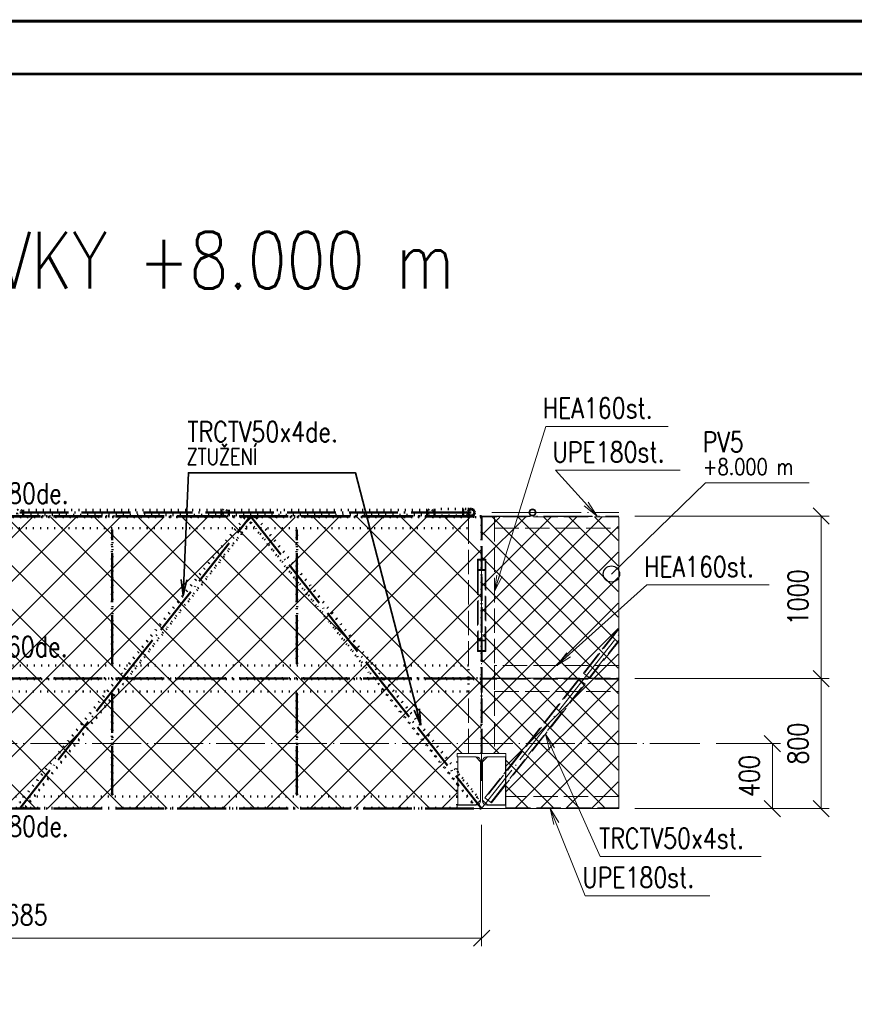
# Paper-space layout 'Layout1' of a CAD drawing. Extents: x -2 to 1033, y -36 to 596.
# Tile 57 of 89: x 395 to 498, y 473 to 594. Entities that reach past the tile are written whole.
import ezdxf
from ezdxf.enums import TextEntityAlignment as Align

# ---------------------------------------------------------------- set-up
doc = ezdxf.new("R2010")
doc.units = 0
for name, pattern in [('ACAD_ISO02W100', [15, 12, -3]), ('ACAD_ISO04W100', [30.5, 24, -3, 0.5, -3]), ('ACAD_ISO07W100', [3.5, 0.5, -3]), ('B_CARA_09', [0.5, 0, -0.5]), ('HP_01_CER_B', [8, 5, -1, 1, -1])]:
    doc.linetypes.add(name, pattern=pattern)
doc.layers.get('0').update_dxf_attribs({"linetype": 'CONTINUOUS'})
doc.layers.get('DEFPOINTS').update_dxf_attribs({"color": 132, "linetype": 'CONTINUOUS'})
doc.layers.add('RAMECEK_HP', color=251, linetype='CONTINUOUS')
for name, color, linetype, lineweight in [('SS_1.ET-HALA_TaO-LAVKA_+8.000m', 9, 'CONTINUOUS', 13), ('SS_1.ET-HALA_TaO-LAVKA_+8.000m-PLECH', 9, 'CONTINUOUS', 13), ('SS_1.ET-HALA_TaO-LAVKA_+8.000m-ZABRADLI', 9, 'CONTINUOUS', 13), ('SS_1.ET-HALA_TaO-RASTR', 7, 'HP_01_CER_B', 13), ('SS_1.ET-HALA_TaO-SLOUP', 9, 'CONTINUOUS', 13), ('SS_2.ET-DEMONTAZE_OK', 20, 'B_CARA_09', 50), ('SS_NADPIS_7', 6, 'CONTINUOUS', 70), ('SS_PODKLADY_KOTY', 251, 'CONTINUOUS', 13), ('SS_POPIS_PROFILU_de.', 214, 'CONTINUOUS', 35), ('SS_SRAFY', 8, 'CONTINUOUS', 18), ('SS_STAV.OK-KOTY', 251, 'CONTINUOUS', 13), ('SS_STAV.OK-POPIS_PROFILU', 9, 'CONTINUOUS', 13)]:
    doc.layers.add(name, color=color, linetype=linetype, lineweight=lineweight)
doc.styles.add('ROMANS', font='romans.shx', dxfattribs={"width": 0.8})
doc.styles.add('romans.shx', font='romans.shx', dxfattribs={"height": 5})
doc.linetypes.add('ZIGZAG', pattern='A,0.00254,-5.08,[131,ltypeshp.shx,S=5.08,R=0,X=-5.08,Y=0],-10.16,[131,ltypeshp.shx,S=5.08,R=180,X=5.08,Y=0],-5.08', length=20.32254)
doc.dimstyles.new('A-1_(2.5)_50AS', dxfattribs={"dimtxt": 2.5, "dimasz": 2, "dimexe": 1, "dimexo": 2, "dimgap": 0, "dimtad": 0, "dimdec": 1, "dimlfac": 50, "dimrnd": 1, "dimtxsty": 'ROMANS', "dimblk1": 'OBLIQUE', "dimblk2": 'OBLIQUE', "dimsah": 1, "dimcen": 2, "dimclrd": 256, "dimclre": 256, "dimclrt": 256, "dimadec": 1, "dimazin": 2, "dimtfac": 0.714286, "dimtdec": 1, "dimtmove": 0, "dimatfit": 3, "dimldrblk": 'OPEN', "dimfxl": 1, "dimtvp": 1.142857, "dimtfill": 1, "dimtolj": 1, "dimlwd": -1, "dimlwe": -1, "dimarcsym": 0})

# ---------------------------------------------------------------- blocks, each defined once
blk = doc.blocks.new('*U6')
at = {"layer": 'RAMECEK_HP', "lineweight": 35, "const_width": 0.35}
for points in [[(0, 594), (0, 0), (841, 0), (841, 594)], [(6.5, 587.5), (6.5, 6.5), (834.5, 6.5), (834.5, 587.5)]]:
    blk.add_lwpolyline(points, close=True, dxfattribs=at)
at = {"layer": 'DEFPOINTS', "style": 'ROMANS', "width": 0.8}
blk.add_attdef('TISK', text='', height=10, dxfattribs=at).set_placement((841, -33), align=Align.RIGHT)
blk = doc.blocks.new('_Oblique')
at = {"color": 0, "linetype": 'ByBlock', "lineweight": -2}
blk.add_line((-0.5, -0.5), (0.5, 0.5), dxfattribs=at)
blk = doc.blocks.new('*D57')
at = {"layer": 'DEFPOINTS', "color": 0, "transparency": 16777216}
for p in [(469.16, 513.08, -7835.1), (469.16, 497.08, -7835), (494.07, 497.08)]:
    blk.add_point(p, dxfattribs=at)
at = {"layer": 'SS_STAV.OK-KOTY', "transparency": 16777216}
for p, q in [((471.16, 513.08), (495.07, 513.08)), ((494.07, 513.08), (494.07, 497.08)), ((471.16, 497.08), (495.07, 497.08))]:
    blk.add_line(p, q, dxfattribs=at)
at = {"layer": 'SS_STAV.OK-KOTY', "transparency": 16777216, "xscale": 2, "yscale": 2, "zscale": 2}
for p, rotation in [((494.07, 513.08), 90), ((494.07, 497.08), 270)]:
    blk.add_blockref('_Oblique', p, dxfattribs=dict(at, rotation=rotation))
at = {"layer": 'SS_STAV.OK-KOTY', "transparency": 16777216, "insert": (491.22, 505.08), "char_height": 2.5, "attachment_point": 5, "rotation": 90, "style": 'ROMANS', "bg_fill": 3, "box_fill_scale": 1.1, "bg_fill_color": 256, "bg_fill_true_color": 13158600, "bg_fill_transparency": 0}
blk.add_mtext('\\A1;800', dxfattribs=at)
blk = doc.blocks.new('_OPEN')
at = {"color": 0, "linetype": 'ByBlock'}
for p, q in [((-1, 0.167), (0, 0)), ((0, 0), (-1, -0.167)), ((0, 0), (-1, 0))]:
    blk.add_line(p, q, dxfattribs=at)
blk = doc.blocks.new('*D58')
at = {"layer": 'DEFPOINTS', "color": 0, "transparency": 16777216}
for p in [(469.16, 533.08, -7835.1), (494.07, 533.08), (469.16, 513.08, -7835.1)]:
    blk.add_point(p, dxfattribs=at)
at = {"layer": 'SS_STAV.OK-KOTY', "transparency": 16777216}
for p, q in [((471.16, 533.08), (495.07, 533.08)), ((494.07, 513.08), (494.07, 533.08)), ((471.16, 513.08), (495.07, 513.08))]:
    blk.add_line(p, q, dxfattribs=at)
at = {"layer": 'SS_STAV.OK-KOTY', "transparency": 16777216, "xscale": 2, "yscale": 2, "zscale": 2}
for p, rotation in [((494.07, 533.08), 90), ((494.07, 513.08), 270)]:
    blk.add_blockref('_Oblique', p, dxfattribs=dict(at, rotation=rotation))
at = {"layer": 'SS_STAV.OK-KOTY', "transparency": 16777216, "insert": (491.22, 523.08), "char_height": 2.5, "attachment_point": 5, "rotation": 90, "style": 'ROMANS', "bg_fill": 3, "box_fill_scale": 1.1, "bg_fill_color": 256, "bg_fill_true_color": 13158600, "bg_fill_transparency": 0}
blk.add_mtext('\\A1;1000', dxfattribs=at)
blk = doc.blocks.new('*D59')
at = {"layer": 'DEFPOINTS', "color": 0, "transparency": 16777216}
for p in [(479.16, 505.08), (469.16, 497.08, -7835), (488.07, 497.08)]:
    blk.add_point(p, dxfattribs=at)
at = {"layer": 'SS_STAV.OK-KOTY', "transparency": 16777216}
for p, q in [((481.16, 505.08), (489.07, 505.08)), ((488.07, 505.08), (488.07, 497.08)), ((471.16, 497.08), (489.07, 497.08))]:
    blk.add_line(p, q, dxfattribs=at)
at = {"layer": 'SS_STAV.OK-KOTY', "transparency": 16777216, "xscale": 2, "yscale": 2, "zscale": 2}
for p, rotation in [((488.07, 505.08), 90), ((488.07, 497.08), 270)]:
    blk.add_blockref('_Oblique', p, dxfattribs=dict(at, rotation=rotation))
at = {"layer": 'SS_STAV.OK-KOTY', "transparency": 16777216, "insert": (485.22, 501.08), "char_height": 2.5, "attachment_point": 5, "rotation": 90, "style": 'ROMANS', "bg_fill": 3, "box_fill_scale": 1.1, "bg_fill_color": 256, "bg_fill_true_color": 13158600, "bg_fill_transparency": 0}
blk.add_mtext('\\A1;400', dxfattribs=at)
blk = doc.blocks.new('*D60')
at = {"layer": 'DEFPOINTS', "color": 0, "transparency": 16777216}
for p in [(338.59, 497.08, -7836.62), (452.29, 497.08, -7836.62), (338.59, 481.13)]:
    blk.add_point(p, dxfattribs=at)
at = {"layer": 'SS_PODKLADY_KOTY', "transparency": 16777216}
for p, q in [((338.59, 495.08), (338.59, 480.13)), ((452.29, 495.08), (452.29, 480.13)), ((452.29, 481.13), (338.59, 481.13))]:
    blk.add_line(p, q, dxfattribs=at)
at = {"layer": 'SS_PODKLADY_KOTY', "transparency": 16777216, "xscale": 2, "yscale": 2, "zscale": 2, "rotation": 180}
blk.add_blockref('_Oblique', (338.59, 481.13), dxfattribs=at)
at = {"layer": 'SS_PODKLADY_KOTY', "transparency": 16777216, "xscale": 2, "yscale": 2, "zscale": 2}
blk.add_blockref('_Oblique', (452.29, 481.13), dxfattribs=at)
at = {"layer": 'SS_PODKLADY_KOTY', "transparency": 16777216, "insert": (395.44, 483.99), "char_height": 2.5, "attachment_point": 5, "style": 'ROMANS', "bg_fill": 3, "box_fill_scale": 1.1, "bg_fill_color": 256, "bg_fill_true_color": 13158600, "bg_fill_transparency": 0}
blk.add_mtext('\\A1;5685', dxfattribs=at)

psp = doc.layouts.get("Layout1")

# ---------------------------------------------------------------- linework, layer by layer
at = {"layer": 'SS_1.ET-HALA_TaO-LAVKA_+8.000m', "color": 9, "linetype": 'ACAD_ISO02W100', "ltscale": 0.25}
for p, q in [((450.6868, 514.6798), (450.6868, 532.9598)), ((452.2268, 503.8798), (452.2268, 533.0798)), ((452.3468, 503.8798), (452.3468, 533.0798)), ((453.7868, 532.9698), (452.3468, 532.9698)), ((453.7868, 533.0798), (453.7868, 532.9698)), ((453.8575, 532.9698), (453.7868, 532.9698)), ((453.8868, 532.9698), (453.8575, 532.9698)), ((453.8868, 533.0798), (453.8868, 532.9598)), ((453.8868, 532.9598), (453.8868, 514.6798)), ((452.7868, 527.7869), (451.7868, 527.7869)), ((451.7868, 527.7869), (451.7868, 526.3727)), ((452.7068, 527.6738), (451.8668, 527.6738)), ((451.8668, 527.6738), (451.8668, 526.4858)), ((452.7068, 526.4858), (452.7068, 527.6738)), ((452.7868, 526.3727), (452.7868, 527.7869)), ((452.7868, 526.3727), (451.7868, 526.3727)), ((451.7868, 526.3727), (451.7868, 516.4127)), ((452.7068, 526.4858), (451.8668, 526.4858)), ((451.8668, 526.4858), (451.8668, 516.5258)), ((452.7068, 516.5258), (452.7068, 526.4858)), ((452.7868, 516.4127), (452.7868, 526.3727)), ((451.7868, 517.8269), (452.7868, 517.8269)), ((451.8668, 517.7138), (452.7068, 517.7138)), ((451.7868, 516.4127), (452.7868, 516.4127)), ((451.8668, 516.5258), (452.7068, 516.5258)), ((453.8868, 514.6798), (453.8868, 511.4798)), ((452.3468, 513.1398), (453.7868, 513.1398)), ((453.7868, 513.0198), (452.3468, 513.0198)), ((464.2876, 512.9702), (452.7615, 498.3596)), ((453.7868, 513.1398), (453.8575, 513.1398)), ((453.7868, 513.1398), (453.7868, 513.0198)), ((453.8575, 513.0198), (453.7868, 513.0198)), ((453.8575, 513.1398), (453.8868, 513.1398)), ((453.8868, 513.0198), (453.8575, 513.0198)), ((455.2868, 501.6899), (464.2248, 513.0198)), ((465.0099, 512.4004), (464.2248, 513.0198)), ((464.8081, 513.7592), (465.5932, 513.1398)), ((450.6868, 503.8798), (450.6868, 511.4798)), ((453.4209, 497.8394), (464.9471, 512.45)), ((453.8868, 511.4798), (453.8868, 503.8798)), ((465.0099, 512.4004), (455.2868, 500.0754)), ((452.6986, 498.4092), (455.2068, 501.5885)), ((455.2068, 499.9739), (453.4837, 497.7898)), ((452.6986, 498.4092), (453.4837, 497.7898))]:
    psp.add_line(p, q, dxfattribs=at)
at = {"layer": 'SS_1.ET-HALA_TaO-LAVKA_+8.000m', "color": 9, "linetype": 'ACAD_ISO04W100', "ltscale": 0.25}
for p, q in [((452.2868, 500.4798), (452.2868, 533.0798)), ((452.2868, 527.0798), (452.2868, 517.1198))]:
    psp.add_line(p, q, dxfattribs=at)
at = {"layer": 'SS_1.ET-HALA_TaO-LAVKA_+8.000m', "color": 5, "linetype": 'Continuous', "ltscale": 0.25}
for p, q in [((455.2868, 501.6899), (455.2068, 501.5885)), ((455.2068, 499.9739), (455.2868, 500.0754))]:
    psp.add_line(p, q, dxfattribs=at)
at = {"layer": 'SS_1.ET-HALA_TaO-LAVKA_+8.000m-PLECH', "color": 5, "linetype": 'Continuous', "ltscale": 0.25}
for p, q in [((452.3068, 533.0798), (452.2868, 533.0798)), ((455.2868, 503.4498), (455.2868, 497.5098))]:
    psp.add_line(p, q, dxfattribs=at)
at = {"layer": 'SS_1.ET-HALA_TaO-LAVKA_+8.000m-ZABRADLI', "color": 9, "linetype": 'ACAD_ISO04W100', "ltscale": 0.25}
psp.add_line((458.5468, 533.5248), (454.5668, 533.5248), dxfattribs=at)
at = {"layer": 'SS_1.ET-HALA_TaO-LAVKA_+8.000m-ZABRADLI', "color": 9, "linetype": 'Continuous', "ltscale": 0.25}
for radius in [0.445, 0.345]:
    psp.add_circle((458.5468, 533.5248), radius, dxfattribs=at)
at = {"layer": 'SS_1.ET-HALA_TaO-LAVKA_+8.000m-ZABRADLI', "color": 9, "linetype": 'ACAD_ISO04W100', "ltscale": 0.25, "extrusion": (-2.44929e-16, 1, 2.44929e-16)}
psp.add_arc((-454.5668, 0, 533.5248), 1.02, 270, 353.243673, dxfattribs=at)
at = {"layer": 'SS_1.ET-HALA_TaO-SLOUP', "color": 5, "linetype": 'Continuous', "ltscale": 0.25}
for p, q in [((455.2868, 503.8798), (449.2868, 503.8798)), ((449.2868, 503.4498), (449.2868, 503.8798)), ((449.2868, 503.4498), (451.6268, 503.4498)), ((451.5668, 503.4298), (449.3668, 503.4298)), ((452.1668, 502.8298), (451.5668, 503.4298)), ((453.0068, 503.4298), (452.4068, 502.8298)), ((452.9468, 503.4498), (455.2868, 503.4498)), ((455.2068, 503.4298), (453.0068, 503.4298)), ((455.2068, 497.5298), (455.2068, 503.4298)), ((455.2868, 503.8798), (455.2868, 503.4498)), ((452.1668, 502.9098), (452.1668, 498.0498)), ((452.4068, 498.0498), (452.4068, 502.9098)), ((455.2868, 497.5098), (455.2868, 497.0798))]:
    psp.add_line(p, q, dxfattribs=at)
at = {"layer": 'SS_1.ET-HALA_TaO-SLOUP', "color": 5, "linetype": 'Continuous', "ltscale": 0.25, "extrusion": (-2.99952e-32, 2.44929e-16, -1)}
for centre, start, end in [((-451.6268, 502.9098), 90, 180), ((-452.9468, 502.9098), 0, 90)]:
    psp.add_arc(centre, 0.54, start, end, dxfattribs=at)
at = {"layer": 'SS_2.ET-DEMONTAZE_OK', "color": 9, "linetype": 'ACAD_ISO04W100', "ltscale": 0.25}
for p, q in [((395.4368, 533.5248), (420.7318, 533.5248)), ((420.7318, 533.5248), (446.0268, 533.5248)), ((450.0068, 533.5248), (446.0268, 533.5248)), ((338.5868, 533.0798), (452.2868, 533.0798)), ((338.6068, 533.0198), (452.2668, 533.0198)), ((408.0679, 513.0798), (423.8568, 533.0798)), ((423.8568, 533.0798), (439.6512, 513.0798)), ((406.8068, 514.8798), (406.8068, 531.3798)), ((429.5468, 514.8798), (429.5468, 531.3798)), ((338.5868, 513.0798), (452.2868, 513.0798)), ((406.8068, 498.7798), (406.8068, 511.2798)), ((429.5468, 498.7798), (429.5468, 511.2798))]:
    psp.add_line(p, q, dxfattribs=at)
at = {"layer": 'SS_2.ET-DEMONTAZE_OK', "color": 1, "linetype": 'ACAD_ISO07W100', "ltscale": 0.25}
for p, q in [((420.2867, 533.8448), (395.8818, 533.8448)), ((395.8818, 533.8448), (395.8818, 533.8205)), ((395.8818, 533.8205), (395.8818, 533.7511)), ((420.2867, 533.8048), (395.8818, 533.8048)), ((395.8818, 533.7511), (395.8818, 533.6473)), ((395.8818, 533.6473), (395.8818, 533.5248)), ((395.8818, 533.5248), (395.8818, 533.4024)), ((395.8818, 533.4024), (395.8818, 533.2985)), ((395.8818, 533.2985), (395.8818, 533.2292)), ((395.8818, 533.2448), (420.2867, 533.2448)), ((395.8818, 533.2292), (395.8818, 533.2048)), ((420.2867, 533.8205), (420.2867, 533.8448)), ((420.2867, 533.7511), (420.2867, 533.8205)), ((420.2867, 533.6473), (420.2867, 533.7511)), ((420.2867, 533.5248), (420.2867, 533.6473)), ((420.2867, 533.4024), (420.2867, 533.5248)), ((420.2867, 533.2985), (420.2867, 533.4024)), ((420.2867, 533.2292), (420.2867, 533.2985)), ((420.2867, 533.2048), (420.2867, 533.2292)), ((445.5817, 533.8448), (421.1768, 533.8448)), ((421.1768, 533.8448), (421.1768, 533.8205)), ((421.1768, 533.8205), (421.1768, 533.7511)), ((445.5817, 533.8048), (421.1768, 533.8048)), ((421.1768, 533.7511), (421.1768, 533.6473)), ((421.1768, 533.6473), (421.1768, 533.5248)), ((421.1768, 533.5248), (421.1768, 533.4024)), ((421.1768, 533.4024), (421.1768, 533.2985)), ((421.1768, 533.2985), (421.1768, 533.2292)), ((421.1768, 533.2448), (445.5817, 533.2448)), ((421.1768, 533.2292), (421.1768, 533.2048)), ((445.5817, 533.8205), (445.5817, 533.8448)), ((445.5817, 533.7511), (445.5817, 533.8205)), ((445.5817, 533.6473), (445.5817, 533.7511)), ((445.5817, 533.5248), (445.5817, 533.6473)), ((445.5817, 533.4024), (445.5817, 533.5248)), ((445.5817, 533.2985), (445.5817, 533.4024)), ((445.5817, 533.2292), (445.5817, 533.2985)), ((445.5817, 533.2048), (445.5817, 533.2292)), ((450.0068, 533.9698), (446.4718, 533.9698)), ((446.4718, 533.9698), (446.4718, 533.9359)), ((446.4718, 533.9359), (446.4718, 533.8395)), ((450.0068, 533.9118), (446.4718, 533.9118)), ((446.4718, 533.8395), (446.4718, 533.6951)), ((446.4718, 533.6951), (446.4718, 533.5248)), ((446.4718, 533.5248), (446.4718, 533.3545)), ((446.4718, 533.3545), (446.4718, 533.2102)), ((450.3971, 533.9698), (450.0068, 533.9698)), ((450.0068, 533.9359), (450.0068, 533.9698)), ((450.0068, 533.8395), (450.0068, 533.9359)), ((450.3971, 533.9118), (450.0068, 533.9118)), ((450.0068, 533.6951), (450.0068, 533.8395)), ((450.0068, 533.5248), (450.0068, 533.6951)), ((450.0068, 533.3545), (450.0068, 533.5248)), ((450.0068, 533.2102), (450.0068, 533.3545)), ((450.728, 533.9698), (450.3971, 533.9698)), ((450.728, 533.9118), (450.3971, 533.9118)), ((450.5579, 533.5248), (450.5918, 533.6951)), ((450.5918, 533.3545), (450.5579, 533.5248)), ((450.5918, 533.6951), (450.6882, 533.8395)), ((450.6882, 533.2102), (450.5918, 533.3545)), ((450.6159, 533.5248), (450.6454, 533.6729)), ((450.6454, 533.3767), (450.6159, 533.5248)), ((450.6454, 533.6729), (450.7292, 533.7985)), ((450.7292, 533.2512), (450.6454, 533.3767)), ((450.6882, 533.8395), (450.8326, 533.9359)), ((450.9491, 533.9698), (450.728, 533.9698)), ((450.9491, 533.9118), (450.728, 533.9118)), ((450.7292, 533.7985), (450.8548, 533.8824)), ((450.8548, 533.1673), (450.7292, 533.2512)), ((450.8326, 533.9359), (451.0029, 533.9698)), ((450.8548, 533.8824), (451.0029, 533.9118)), ((451.0029, 533.9698), (450.9491, 533.9698)), ((451.0029, 533.9118), (450.9491, 533.9118)), ((451.1732, 533.9359), (451.0029, 533.9698)), ((451.151, 533.8824), (451.0029, 533.9118)), ((451.2765, 533.7985), (451.151, 533.8824)), ((451.151, 533.1673), (451.2765, 533.2512)), ((451.3176, 533.8395), (451.1732, 533.9359)), ((451.3604, 533.6729), (451.2765, 533.7985)), ((451.2765, 533.2512), (451.3604, 533.3767)), ((451.414, 533.6951), (451.3176, 533.8395)), ((451.3176, 533.2102), (451.414, 533.3545)), ((451.3899, 533.5248), (451.3604, 533.6729)), ((451.3604, 533.3767), (451.3899, 533.5248)), ((451.4479, 533.5248), (451.414, 533.6951)), ((451.414, 533.3545), (451.4479, 533.5248)), ((338.6068, 532.9598), (452.2668, 532.9598)), ((450.6868, 532.9698), (340.1868, 532.9698)), ((446.4718, 533.0798), (344.4017, 533.0798)), ((395.8818, 533.2048), (420.2867, 533.2048)), ((423.0539, 532.8698), (407.9674, 513.7595)), ((423.1167, 532.8202), (408.0302, 513.7099)), ((408.6895, 513.1894), (423.776, 532.2997)), ((423.8388, 532.2502), (408.7523, 513.1398)), ((421.1768, 533.2048), (445.5817, 533.2048)), ((423.8388, 532.2502), (423.0539, 532.8698)), ((424.6597, 532.8698), (423.8749, 532.25)), ((438.9667, 513.1398), (423.8749, 532.25)), ((423.9377, 532.2996), (439.0295, 513.1894)), ((424.597, 532.8202), (439.6887, 513.71)), ((424.6597, 532.8698), (439.7515, 513.7596)), ((446.4718, 533.2102), (446.4718, 533.1137)), ((446.4718, 533.1378), (450.0068, 533.1378)), ((446.4718, 533.1137), (446.4718, 533.0798)), ((450.0068, 533.0798), (446.4718, 533.0798)), ((450.0068, 533.1137), (450.0068, 533.2102)), ((450.0068, 533.1378), (450.3971, 533.1378)), ((450.0068, 533.0798), (450.0068, 533.1137)), ((450.3971, 533.0798), (450.0068, 533.0798)), ((450.3971, 533.1378), (450.728, 533.1378)), ((450.728, 533.0798), (450.3971, 533.0798)), ((450.6868, 532.9598), (450.6868, 533.0798)), ((450.7161, 532.9698), (450.6868, 532.9698)), ((450.8326, 533.1137), (450.6882, 533.2102)), ((450.7868, 532.9698), (450.7161, 532.9698)), ((450.728, 533.1378), (450.9491, 533.1378)), ((450.9491, 533.0798), (450.728, 533.0798)), ((450.7868, 532.9698), (450.7868, 533.0798)), ((452.2267, 532.9698), (450.7868, 532.9698)), ((451.0029, 533.0798), (450.8326, 533.1137)), ((451.0029, 533.1378), (450.8548, 533.1673)), ((450.9491, 533.1378), (451.0029, 533.1378)), ((451.0029, 533.0798), (450.9491, 533.0798)), ((451.0029, 533.1378), (451.151, 533.1673)), ((451.0029, 533.0798), (451.1732, 533.1137)), ((452.2668, 533.0798), (451.0029, 533.0798)), ((451.1732, 533.1137), (451.3176, 533.2102)), ((452.2668, 532.9598), (452.2668, 533.0798)), ((452.2868, 533.0798), (452.2668, 533.0798)), ((452.2868, 503.8798), (452.2868, 533.0798)), ((340.1868, 531.5798), (450.6868, 531.5798)), ((406.8568, 531.3798), (406.7568, 531.3798)), ((406.7568, 531.3798), (406.7568, 514.8798)), ((406.8568, 514.8798), (406.8568, 531.3798)), ((429.5968, 531.3798), (429.4968, 531.3798)), ((429.4968, 531.3798), (429.4968, 514.8798)), ((429.5968, 514.8798), (429.5968, 531.3798)), ((450.6868, 514.6798), (340.1868, 514.6798)), ((406.7568, 514.8798), (406.8568, 514.8798)), ((429.4968, 514.8798), (429.5968, 514.8798)), ((450.6868, 511.4798), (450.6868, 514.6798)), ((340.1868, 513.1398), (450.6868, 513.1398)), ((450.6868, 513.0198), (340.1868, 513.0198)), ((407.3835, 513.0198), (395.4368, 497.8868)), ((407.4463, 512.9702), (395.4996, 497.8372)), ((408.1684, 512.4002), (407.3835, 513.0198)), ((407.9674, 513.7595), (408.7523, 513.1398)), ((438.9667, 513.1398), (439.7515, 513.7596)), ((440.3357, 513.0198), (439.5509, 512.4)), ((440.2729, 512.9702), (451.8109, 498.36)), ((440.3357, 513.0198), (449.2867, 501.6854)), ((450.6868, 513.1398), (450.7161, 513.1398)), ((450.7161, 513.0198), (450.6868, 513.0198)), ((450.7161, 513.1398), (450.7868, 513.1398)), ((450.7868, 513.0198), (450.7161, 513.0198)), ((450.7868, 513.1398), (452.2267, 513.1398)), ((450.7868, 513.0198), (450.7868, 513.1398)), ((452.2267, 513.0198), (450.7868, 513.0198)), ((340.1868, 511.4798), (450.6868, 511.4798)), ((449.2867, 500.0719), (439.5509, 512.4)), ((439.6137, 512.4496), (451.1517, 497.8394)), ((406.8568, 511.2798), (406.7568, 511.2798)), ((406.7568, 511.2798), (406.7568, 498.7798)), ((406.8568, 498.7798), (406.8568, 511.2798)), ((429.5968, 511.2798), (429.4968, 511.2798)), ((429.4968, 511.2798), (429.4968, 498.7798)), ((429.5968, 498.7798), (429.5968, 511.2798)), ((449.3668, 501.5841), (449.2867, 501.6854)), ((449.3668, 501.5841), (451.8737, 498.4096)), ((449.2867, 500.0719), (449.3668, 499.9706)), ((451.0889, 497.7898), (449.3668, 499.9706)), ((449.2867, 498.5798), (341.5868, 498.5798)), ((406.7568, 498.7798), (406.8568, 498.7798)), ((429.4968, 498.7798), (429.5968, 498.7798)), ((451.0889, 497.7898), (451.8737, 498.4096))]:
    psp.add_line(p, q, dxfattribs=at)
for centre, radius in [((395.4368, 533.5248), 0.445), ((395.4368, 533.5248), 0.345), ((420.7318, 533.5248), 0.445), ((420.7318, 533.5248), 0.345), ((446.0268, 533.5248), 0.445), ((446.0268, 533.5248), 0.345)]:
    psp.add_circle(centre, radius, dxfattribs=at)
at = {"layer": 'SS_2.ET-DEMONTAZE_OK', "color": 9, "linetype": 'ACAD_ISO04W100', "ltscale": 0.25, "extrusion": (-2.44929e-16, 1, 2.44929e-16)}
psp.add_arc((-450.0068, 0, 533.5248), 1.02, 186.756327, 270, dxfattribs=at)
at = {"layer": 'SS_POPIS_PROFILU_de.', "color": 0, "linetype": 'ByBlock'}
for p, q in [((415.5735, 523.2651, -15671.2), (415.3221, 525.277, -15671.2)), ((415.5735, 523.2651, -15671.2), (415.6552, 525.2634, -15671.2)), ((415.9882, 525.2498, -15671.2), (415.5735, 523.2651, -15671.2)), ((444.8112, 507.3526, -7835), (443.9868, 509.205, -7835)), ((444.8112, 507.3526, -7835), (444.3095, 509.2886, -7835)), ((444.6322, 509.3723, -7835), (444.8112, 507.3526, -7835))]:
    psp.add_line(p, q, dxfattribs=at)
at = {"layer": 'SS_POPIS_PROFILU_de.', "color": 214}
for points in [[(415.5735, 523.2651), (416.1925, 538.4035), (436.764, 538.4035)], [(444.8112, 507.3526), (436.764, 538.4035), (416.1925, 538.4035)]]:
    psp.add_lwpolyline(points, dxfattribs=at)
at = {"layer": 'SS_STAV.OK-POPIS_PROFILU', "color": 0, "linetype": 'ByBlock'}
for p, q in [((466.515, 533.0798, -15670.1), (465.171, 534.5609, -15670.1)), ((465.4178, 534.7849, -15670.1), (466.515, 533.0798, -15670.1)), ((466.515, 533.0798, -15670.1), (464.9241, 534.3369, -15670.1)), ((453.8868, 523.8198, -15670.1), (454.1612, 525.8287, -15670.1)), ((453.8868, 523.8198, -15670.1), (454.4796, 525.7299, -15670.1)), ((454.7979, 525.6311, -15670.1), (453.8868, 523.8198, -15670.1)), ((461.5231, 514.6798, -15670.1), (462.7926, 516.2608, -15670.1)), ((461.5231, 514.6798, -15670.1), (463.0146, 516.0123, -15670.1)), ((463.2367, 515.7637, -15670.1), (461.5231, 514.6798, -15670.1)), ((460.6585, 504.2756, -7835), (460.1483, 506.2379, -7835)), ((460.1483, 506.2379, -7835), (461.2674, 504.5471, -7835)), ((460.1483, 506.2379, -7835), (460.963, 504.4113, -7835)), ((461.162, 495.1003, -15670.1), (460.7231, 497.0798, -15670.1)), ((460.7231, 497.0798, -15670.1), (461.7803, 495.3496, -15670.1)), ((460.7231, 497.0798, -15670.1), (461.4711, 495.2249, -15670.1))]:
    psp.add_line(p, q, dxfattribs=at)

# ---------------------------------------------------------------- block references
at = {"layer": 'RAMECEK_HP'}
psp.add_blockref('*U6', (0, 0), dxfattribs=at)

# ---------------------------------------------------------------- texts
at = {"layer": 'SS_NADPIS_7', "color": 6, "style": 'romans.shx', "width": 0.8}
psp.add_text('DEMONTÁŽ LÁVKY +8.000 m', height=7, dxfattribs=at).set_placement((341.4293, 561.082))
at = {"layer": 'SS_POPIS_PROFILU_de.', "color": 214, "style": 'romans.shx', "width": 0.8}
for s, height, p in [('TRCTV50x4de.', 2.5, (416.0769, 542.2035)), ('TRCTV50x4de.', 2.5, (416.0769, 542.2035)), ('ZTUŽENÍ', 2, (415.9812, 539.4035)), ('ZTUŽENÍ', 2, (415.9812, 539.4035)), ('UPE180de.', 2.5, (386.9848, 534.6212)), ('HEA160de.', 2.5, (387.0916, 515.7651))]:
    psp.add_text(s, height=height, dxfattribs=at).set_placement(p)
at = {"layer": 'SS_STAV.OK-KOTY', "color": 251, "style": 'romans.shx', "width": 0.8}
for s, height, p in [('PV5', 2.5, (479.48, 540.9599)), ('+8.000 m', 2, (479.5386, 538.1599))]:
    psp.add_text(s, height=height, dxfattribs=at).set_placement(p)
at = {"layer": 'SS_STAV.OK-POPIS_PROFILU', "color": 9, "style": 'romans.shx', "width": 0.8}
for s, p in [('HEA160st.', (459.8083, 545.1151)), ('UPE180st.', (461.0116, 539.7287)), ('TRCTV50x4st.', (466.7461, 492.185)), ('UPE180st.', (464.6681, 487.3615))]:
    psp.add_text(s, height=2.5, dxfattribs=at).set_placement(p)

# ---------------------------------------------------------------- next in the draw order: dimensions: what is measured, and where the dimension line sits
at = {"layer": 'SS_PODKLADY_KOTY'}
dim = psp.add_linear_dim(base=(338.5868, 481.1291), p1=(452.2868, 497.0798, -7836.62), p2=(338.5868, 497.0798, -7836.62), dimstyle='A-1_(2.5)_50AS', dxfattribs=at)
dim.commit()
dim.dimension.update_dxf_attribs({"geometry": '*D60', "text_midpoint": (395.4368, 483.9862)})
at = {"layer": 'SS_STAV.OK-KOTY'}
dim = psp.add_linear_dim(base=(494.0744, 497.0798), p1=(469.1595, 513.0798, -7835.1), p2=(469.1595, 497.0798, -7835), angle=90, dimstyle='A-1_(2.5)_50AS', dxfattribs=at)
dim.commit()
dim.dimension.update_dxf_attribs({"geometry": '*D57', "text_midpoint": (491.2172, 505.0798)})

# ---------------------------------------------------------------- next in the draw order: hatches: boundary and pattern name
at = {"layer": 'SS_SRAFY'}
h = psp.add_hatch(dxfattribs=at)
h.set_pattern_fill('ANSI37', color=9, scale=1.2, angle=90, style=0)
h.set_pattern_definition([(135, (395.4368, 515.2268), (-2.69408, -2.69408), []), (225, (395.4368, 515.2268), (2.69408, -2.69408), [])])
h.paths.add_polyline_path([(338.6868, 503.8798), (341.5868, 503.8798), (341.5868, 497.0798), (449.2867, 497.0798), (449.2867, 503.8798), (452.1868, 503.8798), (452.1868, 532.9598), (338.6868, 532.9598)], flags=0)

# ---------------------------------------------------------------- next in the draw order: linework, layer by layer
at = {"layer": 'SS_1.ET-HALA_TaO-LAVKA_+8.000m', "color": 9, "linetype": 'ACAD_ISO04W100', "ltscale": 0.25}
psp.add_line((452.2868, 497.0798), (464.909, 513.0798), dxfattribs=at)
at = {"layer": 'SS_1.ET-HALA_TaO-SLOUP', "color": 5, "linetype": 'Continuous', "ltscale": 0.25}
for p, q in [((449.3668, 503.4298), (449.3668, 497.5298)), ((451.5668, 497.5298), (452.1668, 498.1298)), ((452.4068, 498.1298), (453.0068, 497.5298)), ((451.6268, 497.5098), (449.2868, 497.5098)), ((449.2868, 497.0798), (449.2868, 497.5098)), ((449.2868, 497.0798), (455.2868, 497.0798)), ((449.3668, 497.5298), (451.5668, 497.5298)), ((455.2868, 497.5098), (452.9468, 497.5098)), ((453.0068, 497.5298), (455.2068, 497.5298))]:
    psp.add_line(p, q, dxfattribs=at)
at = {"layer": 'SS_1.ET-HALA_TaO-SLOUP', "color": 5, "linetype": 'Continuous', "ltscale": 0.25, "extrusion": (-2.99952e-32, 2.44929e-16, -1)}
for centre, start, end in [((-451.6268, 498.0498), 180, 270), ((-452.9468, 498.0498), 270, 0)]:
    psp.add_arc(centre, 0.54, start, end, dxfattribs=at)
at = {"layer": 'SS_2.ET-DEMONTAZE_OK', "color": 9, "linetype": 'ACAD_ISO04W100', "ltscale": 0.25}
for p, q in [((395.4368, 497.0798), (408.0679, 513.0798)), ((439.6512, 513.0798), (452.2868, 497.0798)), ((338.5868, 497.0798), (452.2868, 497.0798))]:
    psp.add_line(p, q, dxfattribs=at)
at = {"layer": 'SS_2.ET-DEMONTAZE_OK', "color": 1, "linetype": 'ACAD_ISO07W100', "ltscale": 0.25}
for p, q in [((396.1589, 497.3167), (408.1056, 512.4497)), ((408.1684, 512.4002), (396.2217, 497.2671)), ((449.2867, 497.5098), (449.2867, 503.4498)), ((341.5868, 497.1898), (449.2867, 497.1898)), ((341.5868, 497.0798), (449.2867, 497.0798)), ((395.4368, 497.8868), (396.2217, 497.2671))]:
    psp.add_line(p, q, dxfattribs=at)

# ---------------------------------------------------------------- next in the draw order: texts
at = {"layer": 'SS_POPIS_PROFILU_de.', "color": 214, "style": 'romans.shx', "width": 0.8}
psp.add_text('UPE180de.', height=2.5, dxfattribs=at).set_placement((386.9938, 493.653))

# ---------------------------------------------------------------- next in the draw order: dimensions: what is measured, and where the dimension line sits
at = {"layer": 'SS_STAV.OK-KOTY'}
dim = psp.add_linear_dim(base=(494.0744, 533.0798), p1=(469.1595, 513.0798, -7835.1), p2=(469.1595, 533.0798, -7835.1), angle=90, dimstyle='A-1_(2.5)_50AS', override={"dimtmove": 1}, dxfattribs=at)
dim.commit()
dim.dimension.update_dxf_attribs({"geometry": '*D58', "text_midpoint": (491.2172, 523.0798)})
dim = psp.add_linear_dim(base=(488.0744, 497.0798), p1=(479.1585, 505.0798), p2=(469.1595, 497.0798, -7835), angle=90, dimstyle='A-1_(2.5)_50AS', dxfattribs=at)
dim.commit()
dim.dimension.update_dxf_attribs({"geometry": '*D59', "text_midpoint": (485.2172, 501.0798)})

# ---------------------------------------------------------------- next in the draw order: hatches: boundary and pattern name
at = {"layer": 'SS_SRAFY'}
h = psp.add_hatch(dxfattribs=at)
h.set_pattern_fill('ANSI37', color=9, scale=0.7, angle=90, style=0)
h.set_pattern_definition([(135, (509.0868, 515.227), (-1.571545, -1.571545), []), (225, (509.0868, 515.227), (1.571545, -1.571545), [])])
h.paths.add_polyline_path([(452.3868, 503.8798), (455.2868, 503.8798), (455.2868, 497.0798), (469.0868, 497.0798), (469.0868, 532.9598), (452.3868, 532.9598)], flags=0)

# ---------------------------------------------------------------- next in the draw order: linework, layer by layer
at = {"layer": 'SS_1.ET-HALA_TaO-LAVKA_+8.000m', "color": 9, "linetype": 'ACAD_ISO04W100', "ltscale": 0.25}
for p, q in [((452.2868, 533.0798), (469.1595, 533.0798)), ((464.909, 513.0798), (469.1595, 518.4678)), ((452.2868, 513.0798), (469.1595, 513.0798)), ((452.2868, 497.0798), (469.1595, 497.0798))]:
    psp.add_line(p, q, dxfattribs=at)
at = {"layer": 'SS_1.ET-HALA_TaO-LAVKA_+8.000m', "color": 9, "linetype": 'ACAD_ISO02W100', "ltscale": 0.25}
for p, q in [((469.1595, 532.9698), (453.8868, 532.9698)), ((453.8868, 531.5798), (469.1595, 531.5798)), ((464.8081, 513.7592), (469.1595, 519.2751)), ((469.1595, 519.1459), (464.8709, 513.7096)), ((465.5304, 513.1894), (469.1595, 517.7897)), ((469.1595, 517.6605), (465.5932, 513.1398)), ((469.1595, 514.6798), (453.8868, 514.6798)), ((453.8868, 513.1398), (469.1595, 513.1398)), ((469.1595, 513.0198), (453.8868, 513.0198)), ((453.8868, 511.4798), (469.1595, 511.4798)), ((469.1595, 498.5798), (455.2868, 498.5798)), ((455.2868, 497.1898), (469.1595, 497.1898))]:
    psp.add_line(p, q, dxfattribs=at)
at = {"layer": 'SS_1.ET-HALA_TaO-LAVKA_+8.000m-PLECH', "color": 9, "linetype": 'ZIGZAG', "ltscale": 0.25}
psp.add_line((469.1595, 497.0798), (469.1595, 532.9598), dxfattribs=at)
at = {"layer": 'SS_1.ET-HALA_TaO-LAVKA_+8.000m-PLECH', "color": 5, "linetype": 'Continuous', "ltscale": 0.25}
psp.add_line((455.2868, 497.0798), (469.1595, 497.0798), dxfattribs=at)
at = {"layer": 'SS_1.ET-HALA_TaO-LAVKA_+8.000m-ZABRADLI', "color": 9, "linetype": 'ACAD_ISO04W100', "ltscale": 0.25}
for p, q in [((458.5468, 533.5248), (469.1595, 533.5248)), ((452.3068, 533.0198), (469.1595, 533.0198))]:
    psp.add_line(p, q, dxfattribs=at)
at = {"layer": 'SS_1.ET-HALA_TaO-RASTR', "linetype": 'ACAD_ISO04W100', "ltscale": 0.25}
for p, q in [((320.4965, 505.0798), (474.1595, 505.0798)), ((474.1595, 505.0798), (474.1585, 505.0798)), ((474.1585, 505.0798), (479.1585, 505.0798))]:
    psp.add_line(p, q, dxfattribs=at)
at = {"layer": 'SS_STAV.OK-KOTY', "color": 0, "linetype": 'ByBlock', "lineweight": -2}
psp.add_line((468.2632, 525.9497), (469.701, 527.3399), dxfattribs=at)
at = {"layer": 'SS_STAV.OK-KOTY', "color": 251}
psp.add_lwpolyline([(468.2632, 525.9497), (479.8571, 537.1599), (492.5809, 537.1599)], dxfattribs=at)
at = {"layer": 'SS_STAV.OK-KOTY', "color": 0, "linetype": 'ByBlock', "lineweight": -2}
psp.add_circle((468.2632, 525.9497), 1, dxfattribs=at)
at = {"layer": 'SS_STAV.OK-POPIS_PROFILU', "color": 9}
for points in [[(453.8868, 523.8198), (460.1854, 544.1151), (475.2331, 544.1151)], [(466.515, 533.0798), (461.3888, 538.7287), (476.7221, 538.7287)], [(461.5231, 514.6798), (472.6355, 524.6072), (487.6831, 524.6072)], [(460.1483, 506.2379), (466.8618, 491.185), (486.6713, 491.185)], [(460.7231, 497.0798), (465.0453, 486.3615), (480.3786, 486.3615)]]:
    psp.add_lwpolyline(points, dxfattribs=at)

# ---------------------------------------------------------------- next in the draw order: texts
at = {"layer": 'SS_STAV.OK-POPIS_PROFILU', "color": 9, "style": 'romans.shx', "width": 0.8}
psp.add_text('HEA160st.', height=2.5, dxfattribs=at).set_placement((472.2584, 525.6072))

doc.saveas('drawing.dxf')
